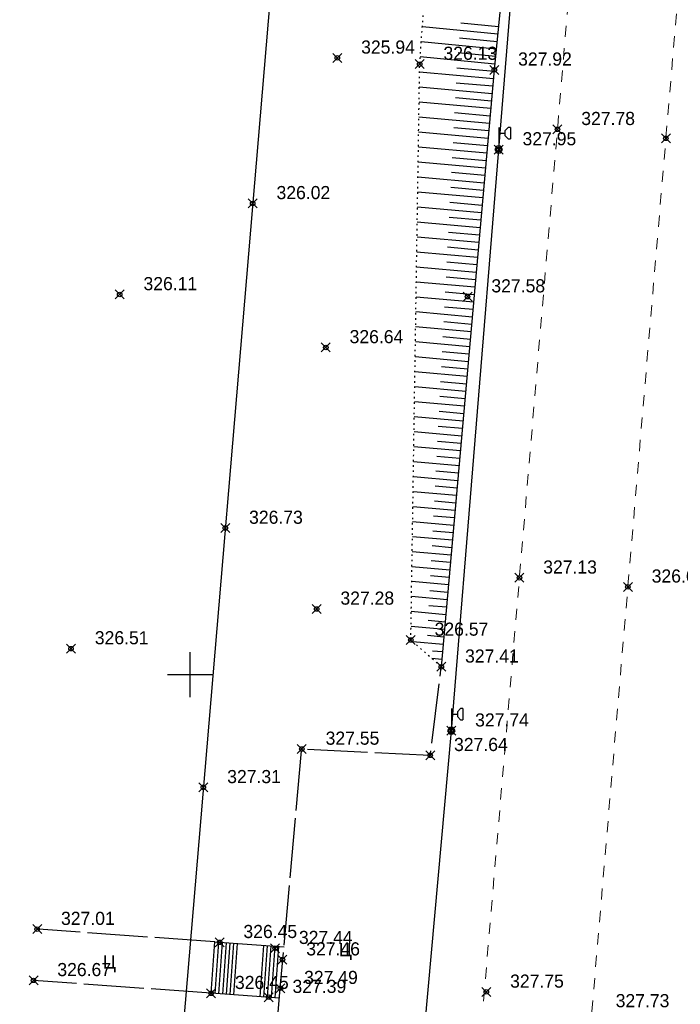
# Model space of a CAD drawing. Header units: metres. Extents: x 707528 to 709248, y 4308395 to 4311045.
# Tile 63 of 104: x 708217 to 708261, y 4309773 to 4309839. Entities that reach past the tile are written whole.
import ezdxf

# ---------------------------------------------------------------- set-up
doc = ezdxf.new("R2010")
doc.units = ezdxf.units.M
doc.header["$LTSCALE"] = 0.5
doc.header["$PDMODE"] = 35
doc.header["$PDSIZE"] = 0.3
for name, pattern in [('Auto_Street_NotBorder_Line_m1', [3, 1.5, -1.5]), ('ДОРОГИ_СТРОЯЩ', [9, 8, -1]), ('Контура низ откосов  Штриховая 0.1-0.5 - - - - - - -', [0.6, 0.1, -0.5])]:
    doc.linetypes.add(name, pattern=pattern)
for name, color, linetype in [('(001) Сетка', 92, 'Continuous'), ('(004) Точки рельефа', 7, 'Continuous'), ('(016) Кабель', 1, 'Continuous'), ('(019) Связь', 3, 'ИК_КАБ_СВЯЗИ'), ('(022) Возд. Линии', 7, 'Continuous'), ('(025) Дорога', 7, 'Continuous'), ('(035) Откосы', 7, 'Continuous')]:
    doc.layers.add(name, color=color, linetype=linetype)
doc.layers.add('AUTO#_ROADS_EXIST_L', color=7, linetype='Continuous', lineweight=15, true_color=0x000000)
doc.styles.add('BM-431', font='txt')
doc.styles.add('D-431', font='txt')
doc.styles.add('S', font='txtwr', dxfattribs={"oblique": 15})
doc.styles.get("Standard").update_dxf_attribs({"font": 'txt.shx'})
doc.linetypes.add('ИК_КАБ_СВЯЗИ', pattern='A,4,["o",Standard,S=0.5,R=0,X=0,Y=-0.125],4,-2', length=10)
doc.linetypes.add('ИК_Э_КАБ_НН', pattern='A,8,-2,["<",Standard,S=1,R=0,X=0,Y=-0.5],8,[">",Standard,S=1,R=0,X=-0.5,Y=-0.5],-2', length=20)

# ---------------------------------------------------------------- blocks, each defined once
blk = doc.blocks.new('U1111')
for p, q in [((0.1, 0.45), (0.1, 2.95)), ((1.28934, 2.95), (0.85, 2.51066)), ((1.6, 2.95), (1.28934, 2.95)), ((1.6, 2.95), (1.6, 1.45)), ((0.1, 2.2), (0.85, 2.2)), ((0.85, 2.51066), (0.85, 1.88934)), ((0.85, 1.88934), (1.28934, 1.45)), ((1.28934, 1.45), (1.6, 1.45)), ((0, 0.05), (0.1, 0.05)), ((0, -0.05), (0, 0.05)), ((0.1, 0.05), (0.1, -0.05)), ((0.1, -0.05), (0, -0.05))]:
    blk.add_line(p, q)
blk.add_lwpolyline([(0.55, 0), (0.3, 0.433013), (-0.2, 0.433013), (-0.45, 0), (-0.2, -0.433013), (0.3, -0.433013)], close=True)
at = {"color": 4, "style": 'S', "oblique": 15}
blk.add_attdef('Z', (1.142936, -1.391276), '', height=2, dxfattribs=at)
blk = doc.blocks.new('Setka')
at = {"layer": '(001) Сетка'}
for p, q in [((0, 1.5), (0, -1.5)), ((-1.5, 0), (1.5, 0))]:
    blk.add_line(p, q, dxfattribs=at)

msp = doc.modelspace()

# ---------------------------------------------------------------- linework, layer by layer
at = {"layer": '(016) Кабель', "linetype": 'ИК_Э_КАБ_НН', "elevation": 325.652, "flags": 128}
msp.add_lwpolyline([(708148.162, 4308651.703), (708151.497, 4308692.413), (708155.946, 4308744.121), (708160.092, 4308792.083), (708165.82, 4308866.029), (708169.045, 4308905.959), (708172.399, 4308947.612), (708175.762, 4308988.142), (708178.982, 4309025.586), (708182.201, 4309063.201), (708185.813, 4309103.866), (708189.128, 4309144.32), (708192.281, 4309183.205), (708195.859, 4309224.798), (708198.741, 4309260.796), (708202.87, 4309309.735), (708206.45, 4309354.347), (708209.623, 4309392.715), (708213.998, 4309431.241), (708217.888, 4309470.551), (708222.285, 4309519.973), (708227.646, 4309584.985), (708230.7, 4309620.035), (708233.599, 4309650.662), (708236.608, 4309686.642), (708239.917, 4309725.258), (708242.964, 4309758.871), (708245.88, 4309791.491), (708249.037, 4309830.224), (708251.639, 4309862.09), (708254.553, 4309895.438), (708258.525, 4309939.873), (708262.105, 4309983.745), (708265.007, 4310017.023), (708267.691, 4310050.026), (708270.438, 4310083.372), (708274.286, 4310124.617), (708277.622, 4310164.745), (708280.245, 4310192.848), (708282.134, 4310214.069), (708285.192, 4310249.54), (708287.519, 4310279.257), (708289.716, 4310303.87), (708292.577, 4310337.274), (708295.609, 4310373.419), (708298.169, 4310403.778), (708301.105, 4310436.102), (708303.908, 4310468.222), (708306.247, 4310494.557), (708309.271, 4310529.231), (708312.329, 4310564.702), (708314.656, 4310594.419), (708316.853, 4310619.032), (708319.714, 4310652.436), (708322.746, 4310688.581), (708325.306, 4310718.94), (708328.242, 4310751.264), (708331.045, 4310783.384), (708331.607, 4310789.716)], dxfattribs=at)
at = {"layer": '(019) Связь', "elevation": 324.516, "flags": 128}
msp.add_lwpolyline([(708317.145, 4310790.996), (708301.016, 4310609.687), (708256.741, 4310111.973), (708241.57, 4309932.293), (708189.214, 4309312.333), (708166.334, 4308981.07), (708160.318, 4308915.535), (708146.619, 4308758.228), (708137.034, 4308632.496), (708137.034, 4308632.496), (708137.034, 4308632.496), (708136.895, 4308567.223), (708136.888, 4308563.897)], dxfattribs=at)
at = {"layer": '(025) Дорога', "linetype": 'ДОРОГИ_СТРОЯЩ', "flags": 128}
for points, elevation in [([(708242.253, 4309758.325), (708242.065, 4309761.292), (708233.413, 4309761.904), (708234.484, 4309774.325), (708235.918, 4309790.275), (708244.474, 4309789.85), (708245.209, 4309795.751)], 327.473), ([(708230.123, 4309777.413), (708218.385, 4309778.256)], 327.473), ([(708230.372, 4309777.396), (708230.126, 4309773.971)], 327.473), ([(708230.622, 4309777.378), (708230.376, 4309773.953)], 327.473), ([(708230.871, 4309777.36), (708230.625, 4309773.935)], 327.473), ([(708231.12, 4309777.342), (708230.874, 4309773.917)], 327.473), ([(708231.37, 4309777.324), (708231.124, 4309773.899)], 327.473), ([(708231.619, 4309777.306), (708231.373, 4309773.882)], 327.473), ([(708233.365, 4309777.181), (708233.119, 4309773.756)], 327.473), ([(708233.614, 4309777.163), (708233.368, 4309773.738)], 327.473), ([(708233.863, 4309777.145), (708233.617, 4309773.72)], 327.473), ([(708234.113, 4309777.127), (708233.867, 4309773.702)], 327.473), ([(708234.362, 4309777.109), (708234.116, 4309773.685)], 327.473), ([(708229.877, 4309773.989), (708218.044, 4309774.847)], 326.153)]:
    msp.add_lwpolyline(points, dxfattribs=dict(at, elevation=elevation))
at = {"layer": '(025) Дорога', "elevation": 327.473, "flags": 128}
msp.add_lwpolyline([(708234.427, 4309773.662), (708229.877, 4309773.989), (708230.123, 4309777.413), (708234.732, 4309777.082)], dxfattribs=at)
at = {"layer": '(035) Откосы'}
for p, q in [((708248.975, 4309837.91, 327.491), (708243.948, 4309838.401, 327.491)), ((708249.023, 4309838.405, 327.491), (708246.503, 4309838.652, 327.491)), ((708248.878, 4309836.919, 327.491), (708243.877, 4309837.407, 327.491)), ((708248.926, 4309837.414, 327.491), (708246.419, 4309837.659, 327.491)), ((708248.781, 4309835.927, 327.491), (708243.806, 4309836.414, 327.491)), ((708248.829, 4309836.423, 327.491), (708246.335, 4309836.667, 327.491)), ((708248.734, 4309835.432, 327.491), (708246.252, 4309835.652, 327.491)), ((708248.69, 4309834.936, 327.491), (708243.763, 4309835.373, 327.491)), ((708248.601, 4309833.944, 327.491), (708243.747, 4309834.375, 327.491)), ((708248.645, 4309834.44, 327.491), (708246.2, 4309834.657, 327.491)), ((708248.557, 4309833.448, 327.491), (708246.148, 4309833.662, 327.491)), ((708248.513, 4309832.952, 327.491), (708243.732, 4309833.376, 327.491)), ((708248.425, 4309831.96, 327.491), (708243.717, 4309832.378, 327.491)), ((708248.469, 4309832.456, 327.491), (708246.097, 4309832.666, 327.491)), ((708248.381, 4309831.464, 327.491), (708246.045, 4309831.671, 327.491)), ((708248.337, 4309830.968, 327.491), (708243.701, 4309831.379, 327.491)), ((708248.249, 4309829.976, 327.491), (708243.686, 4309830.381, 327.491)), ((708248.293, 4309830.472, 327.491), (708245.993, 4309830.676, 327.491)), ((708248.205, 4309829.48, 327.491), (708245.942, 4309829.681, 327.491)), ((708248.161, 4309828.984, 327.491), (708243.67, 4309829.382, 327.491)), ((708248.073, 4309827.992, 327.491), (708243.655, 4309828.384, 327.491)), ((708248.117, 4309828.488, 327.491), (708245.89, 4309828.685, 327.491)), ((708248.029, 4309827.496, 327.491), (708245.838, 4309827.69, 327.491)), ((708247.985, 4309827, 327.491), (708243.64, 4309827.385, 327.491)), ((708247.896, 4309826.008, 327.491), (708243.624, 4309826.387, 327.491)), ((708247.941, 4309826.504, 327.491), (708245.786, 4309826.695, 327.491)), ((708247.852, 4309825.512, 327.491), (708245.735, 4309825.7, 327.491)), ((708247.808, 4309825.016, 327.491), (708243.609, 4309825.389, 327.491)), ((708247.72, 4309824.024, 327.491), (708243.594, 4309824.39, 327.491)), ((708247.764, 4309824.52, 327.491), (708245.683, 4309824.704, 327.491)), ((708247.676, 4309823.528, 327.491), (708245.631, 4309823.709, 327.491)), ((708247.632, 4309823.032, 327.491), (708243.578, 4309823.392, 327.491)), ((708247.544, 4309822.039, 327.491), (708243.563, 4309822.393, 327.491)), ((708247.588, 4309822.535, 327.491), (708245.579, 4309822.714, 327.491)), ((708247.5, 4309821.543, 327.491), (708245.528, 4309821.719, 327.491)), ((708247.456, 4309821.047, 327.491), (708243.548, 4309821.395, 327.491)), ((708247.368, 4309820.055, 327.491), (708243.532, 4309820.396, 327.491)), ((708247.412, 4309820.551, 327.491), (708245.476, 4309820.723, 327.491)), ((708247.324, 4309819.559, 327.491), (708245.424, 4309819.728, 327.491)), ((708247.28, 4309819.063, 327.491), (708243.517, 4309819.398, 327.491)), ((708247.192, 4309818.071, 327.491), (708243.502, 4309818.399, 327.491)), ((708247.236, 4309818.567, 327.491), (708245.372, 4309818.733, 327.491)), ((708247.148, 4309817.575, 327.491), (708245.321, 4309817.738, 327.491)), ((708247.103, 4309817.079, 327.491), (708243.486, 4309817.401, 327.491)), ((708247.015, 4309816.087, 327.491), (708243.471, 4309816.402, 327.491)), ((708247.059, 4309816.583, 327.491), (708245.269, 4309816.742, 327.491)), ((708246.971, 4309815.591, 327.491), (708245.217, 4309815.747, 327.491)), ((708246.927, 4309815.095, 327.491), (708243.456, 4309815.404, 327.491)), ((708246.883, 4309814.599, 327.491), (708245.166, 4309814.752, 327.491)), ((708246.839, 4309814.103, 327.491), (708243.44, 4309814.405, 327.491)), ((708246.751, 4309813.111, 327.491), (708243.425, 4309813.407, 327.491)), ((708246.795, 4309813.607, 327.491), (708245.114, 4309813.757, 327.491)), ((708246.707, 4309812.615, 327.491), (708245.062, 4309812.761, 327.491)), ((708246.663, 4309812.119, 327.491), (708243.41, 4309812.408, 327.491)), ((708246.575, 4309811.127, 327.491), (708243.394, 4309811.41, 327.491)), ((708246.619, 4309811.623, 327.491), (708245.01, 4309811.766, 327.491)), ((708246.531, 4309810.631, 327.491), (708244.959, 4309810.771, 327.491)), ((708246.487, 4309810.135, 327.491), (708243.379, 4309810.411, 327.491)), ((708246.399, 4309809.143, 327.491), (708243.364, 4309809.413, 327.491)), ((708246.443, 4309809.639, 327.491), (708244.907, 4309809.776, 327.491)), ((708246.354, 4309808.647, 327.491), (708244.855, 4309808.78, 327.491)), ((708246.31, 4309808.151, 327.491), (708243.348, 4309808.414, 327.491)), ((708246.222, 4309807.159, 327.491), (708243.333, 4309807.416, 327.491)), ((708246.266, 4309807.655, 327.491), (708244.803, 4309807.785, 327.491)), ((708246.178, 4309806.663, 327.491), (708244.752, 4309806.79, 327.491)), ((708246.134, 4309806.167, 327.491), (708243.317, 4309806.417, 327.491)), ((708246.046, 4309805.175, 327.491), (708243.302, 4309805.419, 327.491)), ((708246.09, 4309805.671, 327.491), (708244.7, 4309805.795, 327.491)), ((708246.002, 4309804.679, 327.491), (708244.648, 4309804.799, 327.491)), ((708245.958, 4309804.183, 327.491), (708243.287, 4309804.42, 327.491)), ((708245.87, 4309803.191, 327.491), (708243.271, 4309803.422, 327.491)), ((708245.914, 4309803.687, 327.491), (708244.597, 4309803.804, 327.491)), ((708245.826, 4309802.695, 327.491), (708244.545, 4309802.809, 327.491)), ((708245.782, 4309802.199, 327.491), (708243.256, 4309802.423, 327.491)), ((708245.694, 4309801.207, 327.491), (708243.241, 4309801.425, 327.491)), ((708245.738, 4309801.703, 327.491), (708244.493, 4309801.814, 327.491)), ((708245.65, 4309800.711, 327.491), (708244.441, 4309800.818, 327.491)), ((708245.606, 4309800.215, 327.491), (708243.225, 4309800.426, 327.491)), ((708245.517, 4309799.223, 327.491), (708243.21, 4309799.428, 327.491)), ((708245.561, 4309799.719, 327.491), (708244.39, 4309799.823, 327.491)), ((708245.473, 4309798.727, 327.491), (708244.338, 4309798.828, 327.491)), ((708245.429, 4309798.231, 327.491), (708243.195, 4309798.43, 327.491)), ((708245.341, 4309797.239, 327.491), (708243.315, 4309797.419, 327.491)), ((708245.385, 4309797.735, 327.491), (708244.286, 4309797.833, 327.491)), ((708245.297, 4309796.743, 327.491), (708244.622, 4309796.803, 327.491)), ((708245.253, 4309796.247, 327.491), (708244.578, 4309796.307, 327.491))]:
    msp.add_line(p, q, dxfattribs=at)
at = {"layer": '(035) Откосы', "linetype": 'Контура низ откосов  Штриховая 0.1-0.5 - - - - - - -', "elevation": 327.111}
msp.add_lwpolyline([(708245.209, 4309795.751), (708243.181, 4309797.537), (708243.771, 4309835.922), (708245.666, 4309862.496), (708248.697, 4309888.87), (708252.648, 4309889.052)], dxfattribs=at)
at = {"layer": '(035) Откосы', "elevation": 327.491, "flags": 128}
msp.add_lwpolyline([(708252.648, 4309889.052), (708251.412, 4309862.855), (708248.743, 4309835.538), (708245.209, 4309795.751)], dxfattribs=at)
at = {"color": 0, "linetype": 'ByBlock', "lineweight": -2, "transparency": 16777216}
for p in [(708238.286, 4309836.336, 325.944), (708243.771, 4309835.922, 326.132), (708248.743, 4309835.538, 327.924), (708252.95, 4309831.576, 327.78), (708260.174, 4309830.97, 327.336), (708249.037, 4309830.224, 327.947), (708232.647, 4309826.635, 326.018), (708223.785, 4309820.568, 326.113), (708246.962, 4309820.423, 327.58), (708237.516, 4309817.033, 326.641), (708230.82, 4309804.997, 326.734), (708250.416, 4309801.684, 327.127), (708257.641, 4309801.077, 326.635), (708236.904, 4309799.607, 327.279), (708243.181, 4309797.537, 326.57), (708220.543, 4309796.963, 326.507), (708245.209, 4309795.751, 327.406), (708245.88, 4309791.491, 327.737), (708235.918, 4309790.275, 327.546), (708244.474, 4309789.85, 327.639), (708229.36, 4309787.717, 327.305), (708218.289, 4309778.263, 327.009), (708230.441, 4309777.386, 326.446), (708234.14, 4309776.995, 327.44), (708234.627, 4309776.228, 327.462), (708218.044, 4309774.847, 326.671), (708234.484, 4309774.325, 327.486), (708229.877, 4309773.989, 326.448), (708233.712, 4309773.729, 327.39), (708248.21, 4309774.082, 327.752)]:
    msp.add_point(p, dxfattribs=at)
at = {"layer": 'AUTO#_ROADS_EXIST_L', "linetype": 'Auto_Street_NotBorder_Line_m1', "lineweight": 15, "elevation": -0.295, "flags": 128}
for points in [[(708300.417, 4309935.225), (708283.34, 4309935.225), (708273.019, 4309933.913), (708268.578, 4309930.138), (708255.243, 4309772.78), (708249.823, 4309710.163)], [(708231.316, 4309916.271), (708240.15, 4309915.481), (708249.965, 4309911.276), (708256.852, 4309907.662), (708259.136, 4309904.579), (708248.019, 4309773.399), (708242.597, 4309710.749), (708241.617, 4309697.817), (708239.263, 4309674.737), (708236.484, 4309671.267), (708231.96, 4309669.593), (708210.343, 4309672.554)]]:
    msp.add_lwpolyline(points, dxfattribs=at)

# ---------------------------------------------------------------- block references
at = {"layer": '(001) Сетка'}
msp.add_blockref('Setka', (708228.465, 4309795.231), dxfattribs=at)
at = {"layer": '(022) Возд. Линии', "xscale": 0.5, "yscale": 0.5, "zscale": 0.5}
for p in [(708249.012, 4309830.224, 325.652), (708245.855, 4309791.491, 325.652)]:
    msp.add_blockref('U1111', p, dxfattribs=at)

# ---------------------------------------------------------------- texts
at = {"layer": '(004) Точки рельефа', "style": 'D-431'}
for s, p in [('325.94', (708239.872, 4309836.62, 325.944)), ('326.13', (708245.357, 4309836.207, 326.132)), ('327.92', (708250.329, 4309835.822, 327.924)), ('327.78', (708254.536, 4309831.86, 327.78)), ('327.95', (708250.623, 4309830.508, 327.947)), ('326.02', (708234.233, 4309826.921, 326.018)), ('326.11', (708225.371, 4309820.853, 326.113)), ('327.58', (708248.548, 4309820.706, 327.58)), ('326.64', (708239.102, 4309817.318, 326.641)), ('326.73', (708232.406, 4309805.282, 326.734)), ('327.13', (708252.002, 4309801.963, 327.127)), ('326.63', (708259.227, 4309801.363, 326.635)), ('327.28', (708238.491, 4309799.891, 327.279)), ('326.57', (708244.767, 4309797.822, 326.57)), ('326.51', (708222.129, 4309797.249, 326.507)), ('327.41', (708246.795, 4309796.031, 327.406)), ('327.74', (708247.466, 4309791.771, 327.737)), ('327.55', (708237.504, 4309790.556, 327.546)), ('327.64', (708246.06, 4309790.135, 327.639)), ('327.31', (708230.947, 4309787.996, 327.305)), ('327.01', (708219.875, 4309778.546, 327.009)), ('326.45', (708232.027, 4309777.671, 326.446)), ('327.44', (708235.726, 4309777.275, 327.44)), ('327.46', (708236.213, 4309776.513, 327.462)), ('326.67', (708219.63, 4309775.133, 326.671)), ('326.45', (708231.463, 4309774.274, 326.448)), ('327.49', (708236.07, 4309774.609, 327.486)), ('327.75', (708249.796, 4309774.363, 327.752)), ('327.39', (708235.298, 4309774.013, 327.39)), ('327.73', (708256.829, 4309773.06, 327.726))]:
    msp.add_text(s, height=0.875, dxfattribs=at).set_placement(p)
at = {"layer": '(025) Дорога', "linetype": 'ДОРОГИ_СТРОЯЩ', "style": 'BM-431'}
for p in [(708238.39, 4309776.459, -0.295), (708222.666, 4309775.64, -0.295)]:
    msp.add_text('Ц', height=0.875, dxfattribs=at).set_placement(p)

doc.saveas('drawing.dxf')
